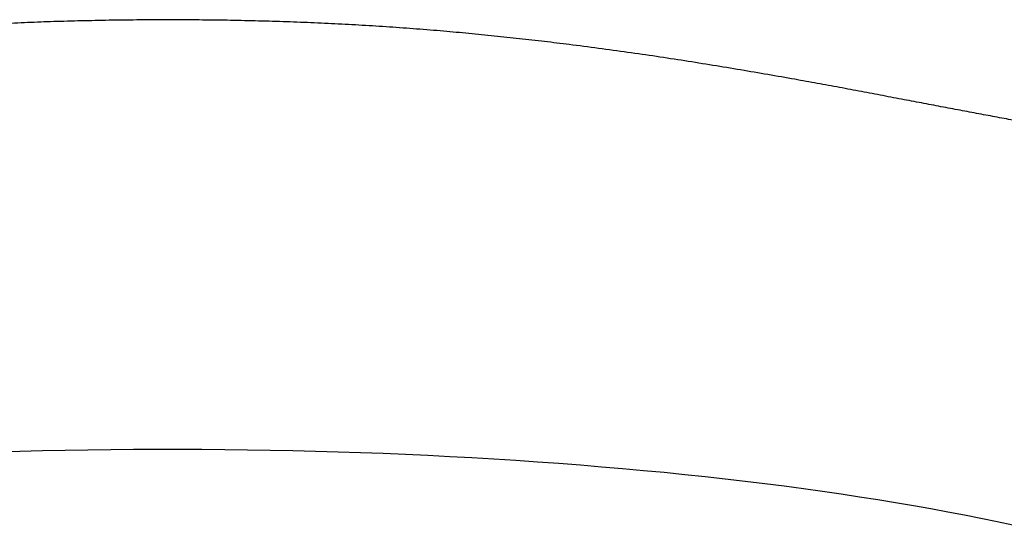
# Model space of a CAD drawing. Header units: millimetres. Extents: x 8 to 613, y 12 to 425.
# Tile 22 of 35: x 313.75 to 323.86, y 403.35 to 408.54. Entities that reach past the tile are written whole.
import ezdxf

# ---------------------------------------------------------------- set-up
doc = ezdxf.new("R2010")
doc.units = ezdxf.units.MM

msp = doc.modelspace()

# ---------------------------------------------------------------- linework, layer by layer
at = {"color": 7, "linetype": 'Continuous', "lineweight": 30, "flags": 128}
msp.add_lwpolyline([(323.949, 403.355), (323.786, 403.39), (323.621, 403.424), (323.452, 403.458), (323.28, 403.491), (323.105, 403.523), (322.927, 403.555), (322.745, 403.586), (322.562, 403.616), (322.375, 403.645), (322.185, 403.674), (321.993, 403.702), (321.798, 403.729), (321.601, 403.755), (321.402, 403.78), (321.2, 403.805), (320.995, 403.829), (320.789, 403.851), (320.58, 403.874), (320.37, 403.895), (320.157, 403.915), (319.942, 403.935), (319.726, 403.953), (319.508, 403.971), (319.288, 403.988), (319.067, 404.004), (318.845, 404.019), (318.621, 404.033), (318.395, 404.046), (318.169, 404.058), (317.941, 404.07), (317.713, 404.08), (317.483, 404.09), (317.252, 404.098), (317.021, 404.106), (316.789, 404.112), (316.557, 404.118), (316.324, 404.123), (316.091, 404.127), (315.857, 404.129), (315.623, 404.131), (315.389, 404.132), (315.155, 404.132), (314.921, 404.131), (314.687, 404.129), (314.453, 404.127), (314.22, 404.123), (313.987, 404.118), (313.755, 404.112), (313.523, 404.106)], dxfattribs=at)
at = {"color": 7, "linetype": 'Continuous', "lineweight": 30}
for points, knots in [([(315.274, 408.542), (315.179, 408.542), (314.989, 408.54), (314.705, 408.537), (314.42, 408.531), (314.141, 408.524), (313.867, 408.514), (313.599, 408.502), (313.332, 408.488), (313.065, 408.472), (312.8, 408.453), (312.536, 408.433), (312.274, 408.41), (312.012, 408.385), (311.753, 408.358), (311.491, 408.329), (311.226, 408.297), (310.959, 408.263), (310.694, 408.228), (310.432, 408.19), (310.177, 408.153), (309.929, 408.115), (309.688, 408.076), (309.45, 408.037), (309.215, 407.997), (308.983, 407.957), (308.754, 407.916), (308.528, 407.875), (308.305, 407.834), (308.085, 407.793), (307.865, 407.751), (307.645, 407.709), (307.426, 407.667), (307.211, 407.626), (307, 407.587), (306.797, 407.549), (306.603, 407.513), (306.417, 407.48), (306.235, 407.448), (306.058, 407.418), (305.885, 407.39), (305.717, 407.364), (305.553, 407.34), (305.393, 407.317), (305.239, 407.297), (305.087, 407.278), (304.936, 407.261), (304.789, 407.246), (304.647, 407.232), (304.511, 407.22), (304.375, 407.209), (304.241, 407.198), (304.11, 407.189), (303.986, 407.181), (303.869, 407.174), (303.759, 407.167), (303.657, 407.161), (303.563, 407.155), (303.474, 407.149), (303.393, 407.141), (303.318, 407.133), (303.251, 407.123), (303.195, 407.112), (303.148, 407.1), (303.11, 407.087), (303.079, 407.073), (303.054, 407.057), (303.036, 407.039), (303.025, 407.019), (303.021, 406.996), (303.024, 406.972), (303.034, 406.946), (303.046, 406.928), (303.053, 406.919)], [0, 0, 0, 0, 0.01407, 0.028139, 0.042239, 0.05634, 0.069703, 0.083071, 0.096442, 0.10981, 0.123173, 0.136536, 0.149904, 0.163274, 0.176642, 0.190005, 0.204066, 0.218133, 0.232202, 0.246269, 0.26033, 0.273635, 0.286945, 0.300257, 0.313567, 0.326872, 0.340178, 0.353489, 0.366802, 0.380112, 0.393418, 0.407411, 0.421411, 0.435412, 0.449411, 0.463404, 0.476561, 0.489723, 0.502886, 0.516048, 0.529204, 0.542362, 0.555524, 0.568689, 0.581852, 0.595009, 0.608942, 0.622881, 0.636822, 0.650761, 0.664694, 0.680231, 0.695773, 0.711315, 0.726852, 0.742387, 0.757927, 0.773467, 0.789002, 0.805193, 0.82139, 0.837586, 0.853777, 0.868287, 0.882804, 0.897322, 0.911838, 0.926348, 0.941074, 0.955806, 0.970541, 0.985274, 1, 1, 1, 1]), ([(327.491, 406.919), (327.497, 406.927), (327.508, 406.943), (327.518, 406.967), (327.523, 406.989), (327.521, 407.01), (327.514, 407.03), (327.501, 407.047), (327.482, 407.063), (327.457, 407.077), (327.426, 407.09), (327.388, 407.102), (327.346, 407.113), (327.297, 407.122), (327.242, 407.13), (327.18, 407.138), (327.112, 407.145), (327.035, 407.151), (326.953, 407.157), (326.864, 407.163), (326.77, 407.168), (326.672, 407.174), (326.57, 407.18), (326.462, 407.187), (326.349, 407.195), (326.23, 407.204), (326.105, 407.214), (325.975, 407.225), (325.84, 407.237), (325.699, 407.251), (325.55, 407.267), (325.393, 407.286), (325.227, 407.307), (325.055, 407.331), (324.878, 407.356), (324.701, 407.384), (324.527, 407.412), (324.354, 407.441), (324.178, 407.471), (323.997, 407.503), (323.812, 407.537), (323.624, 407.572), (323.431, 407.608), (323.235, 407.645), (323.036, 407.683), (322.829, 407.722), (322.615, 407.763), (322.394, 407.805), (322.169, 407.847), (321.941, 407.889), (321.696, 407.933), (321.434, 407.979), (321.154, 408.027), (320.869, 408.074), (320.581, 408.12), (320.289, 408.165), (319.994, 408.207), (319.696, 408.249), (319.411, 408.285), (319.14, 408.318), (318.883, 408.348), (318.625, 408.375), (318.365, 408.401), (318.099, 408.425), (317.827, 408.447), (317.548, 408.467), (317.269, 408.485), (316.988, 408.5), (316.705, 408.513), (316.42, 408.523), (316.133, 408.531), (315.846, 408.537), (315.558, 408.54), (315.366, 408.542), (315.27, 408.542)], [0, 0, 0, 0, 0.0131364, 0.0262729, 0.0394339, 0.0525949, 0.0661759, 0.0797622, 0.0933503, 0.1069369, 0.1205182, 0.1340977, 0.1476821, 0.1612682, 0.1748528, 0.1884324, 0.2027166, 0.2170063, 0.231298, 0.2455878, 0.2598719, 0.2734897, 0.2871127, 0.3007372, 0.3143599, 0.3279775, 0.3415976, 0.3552233, 0.3688507, 0.3824759, 0.3960957, 0.4104771, 0.4248659, 0.4392571, 0.4536456, 0.4680269, 0.4808931, 0.4937645, 0.5066377, 0.5195093, 0.5323757, 0.5452404, 0.55811, 0.5709814, 0.5838512, 0.5967162, 0.6102741, 0.6238372, 0.6374022, 0.6509656, 0.6645236, 0.6804484, 0.6963787, 0.7123091, 0.7282339, 0.7441585, 0.7600886, 0.7760187, 0.7919432, 0.8052701, 0.8186019, 0.8319352, 0.8452669, 0.8585938, 0.8726316, 0.8866753, 0.900721, 0.9147646, 0.9288024, 0.9430379, 0.9572793, 0.9715228, 0.9857644, 1, 1, 1, 1])]:
    msp.add_open_spline(points, degree=3, knots=knots, dxfattribs=at)

doc.saveas('drawing.dxf')
